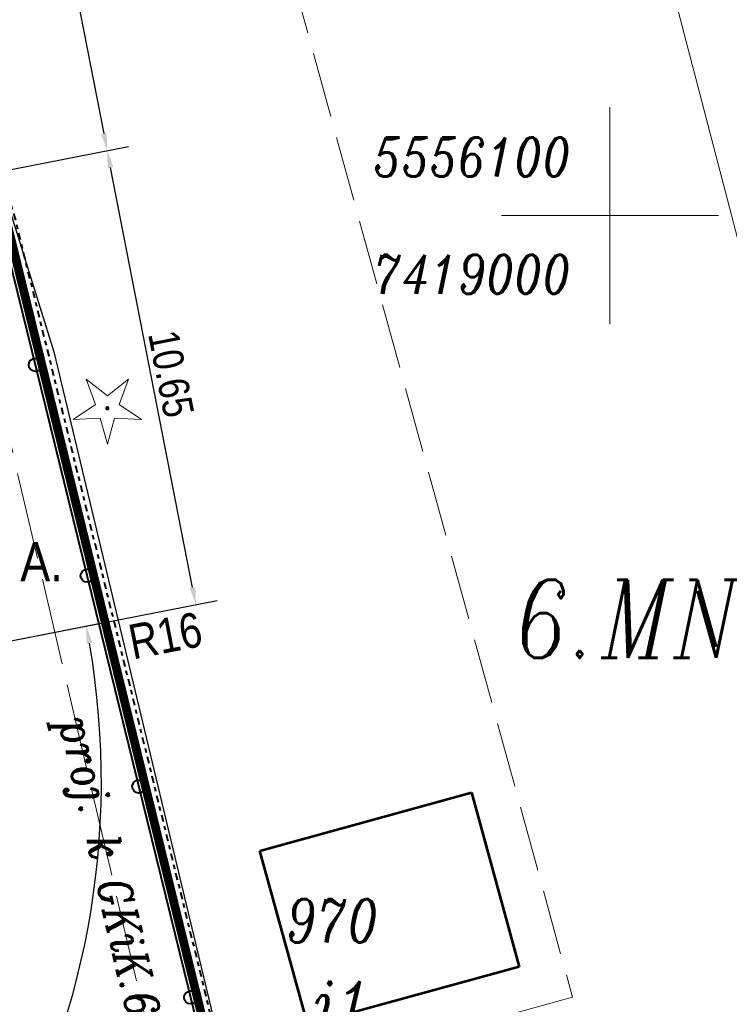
# Model space of a CAD drawing. Extents: x 779 to 3668, y -1329 to 9570.
# Tile 76 of 106: x 2229 to 2245, y -322 to -299. Entities that reach past the tile are written whole.
import ezdxf
from ezdxf.enums import TextEntityAlignment as Align

# ---------------------------------------------------------------- set-up
doc = ezdxf.new("R2010")
doc.units = 0
for name, pattern in [('1.5_0.5', [2, 1.5, -0.5]), ('CENTER2', [1.125, 0.75, -0.125, 0.125, -0.125]), ('CIĄGłA', [0]), ('DGN Style 4', [0.3202, 0.16, -0.08, 0.0002, -0.08]), ('mz2.0_0.5', [2.5, 2, -0.5])]:
    doc.linetypes.add(name, pattern=pattern)
for name, color, linetype, lineweight in [('217-kontur klasyfikacyjny', 7, 'Continuous', 0), ('219-działka ewidencyjna', 7, 'Continuous', 0), ('312-budynek ewidencyjny', 7, 'Continuous', 0), ('312-oznaczenie budynku ewidencyjnego', 7, 'Continuous', 0), ('312-oznaczenie budynku ewidencyjnego-Atr117', 7, 'Continuous', 0), ('AGP1_granica_opracow', 7, 'Continuous', 15), ('AGP1_OPISY', 7, 'Continuous', 13), ('kanał technologiczny (linia)', 7, 'Continuous', 0), ('Krzyże', 7, 'Continuous', 0), ('MPZP', 7, 'Continuous', 0), ('OBOP01_01', 7, 'Continuous', 0), ('ogrodzenie trwałe (linia)', 7, 'Continuous', 0), ('przewód kanalizacyjny - projektowany lub w budowie (linia)-SK - ob. projektowany', 7, 'Continuous', 0), ('przewód kanalizacyjny - projektowany lub w budowie (linia)-SK - ob. projektowany-Atr1', 7, 'Continuous', 0), ('Sekcje', 7, 'Continuous', 0), ('zz-legenda', 7, 'Continuous', 13)]:
    doc.layers.add(name, color=color, linetype=linetype, lineweight=lineweight)
doc.layers.add('_a_ekran', color=250, linetype='Continuous')
doc.styles.add('ARIAL', font='ARIALN.TTF')
doc.styles.get("Standard").update_dxf_attribs({"font": 'arial.ttf'})
doc.styles.add('Style-ITALIC_1250', font='ITALIC_1250.shx')
doc.linetypes.add('902-500', pattern='A,3.75,[24,dgnlstyle-geo-mz.shx,S=0.002786,R=0,X=0,Y=0],3.75', length=7.5)
doc.dimstyles.new('z1do1', dxfattribs={"dimtxt": 0.7, "dimasz": 0.4, "dimexe": 0.5, "dimexo": 0.5, "dimgap": 0.1, "dimtad": 1, "dimrnd": 0.05, "dimzin": 0, "dimdsep": 46, "dimtxsty": 'ARIAL', "dimcen": 0.09, "dimazin": 0, "dimtfac": 1, "dimtofl": 0, "dimtmove": 0, "dimatfit": 3, "dimfxl": 1, "dimtolj": 1, "dimtzin": 0, "dimarcsym": 0})

# ---------------------------------------------------------------- blocks, each defined once
blk = doc.blocks.new('PZT MDCP podkład')
at = {"layer": 'OBOP01_01', "linetype": 'Continuous', "lineweight": 13}
h = blk.add_hatch(color=8, dxfattribs=at)
edge = h.paths.add_edge_path()
edge.add_arc((2164.56, 60.838), 0.05, 0, 360)
at = {"layer": '217-kontur klasyfikacyjny', "color": 8, "linetype": '1.5_0.5', "lineweight": 13, "flags": 128}
for points in [[(2165.076, 84.436), (2175.276, 47.276)], [(2175.276, 47.276), (2167.176, 45.046)]]:
    blk.add_lwpolyline(points, dxfattribs=at)
at = {"layer": '219-działka ewidencyjna', "color": 8, "linetype": 'Continuous', "lineweight": 13, "flags": 128}
for points in [[(2181.856, 54.106), (2176.346, 75.236)], [(2167.646, 43.136), (2162.216, 65.246)]]:
    blk.add_lwpolyline(points, dxfattribs=at)
at = {"layer": '312-budynek ewidencyjny', "color": 8, "linetype": 'Continuous', "lineweight": 53, "flags": 128}
for points in [[(2168.076, 50.646), (2172.946, 51.986)], [(2172.946, 51.986), (2174.046, 47.976)], [(2169.176, 46.636), (2168.076, 50.646)], [(2174.046, 47.976), (2169.176, 46.636)]]:
    blk.add_lwpolyline(points, dxfattribs=at)
at = {"layer": 'MPZP', "color": 8, "linetype": 'DGN Style 4', "lineweight": 40, "flags": 128}
blk.add_lwpolyline([(2105.951, 127.031), (2135.306, 137.337), (2141.691, 122.493), (2145.682, 112.37), (2151.584, 97.397), (2156.726, 83.081), (2162.409, 65.301), (2167.841, 43.184), (2173.517, 19.532), (2179.635, 13.841), (2188.833, 4.752), (2192.016, 1.92)], dxfattribs=at)
at = {"layer": 'OBOP01_01', "color": 8, "linetype": 'Continuous', "lineweight": 13, "flags": 128}
blk.add_lwpolyline([(2164.56, 60.009), (2164.393, 60.608), (2163.772, 60.582), (2164.289, 60.926), (2164.073, 61.509), (2164.56, 61.123), (2165.048, 61.509), (2164.831, 60.926), (2165.349, 60.582), (2164.728, 60.608), (2164.56, 60.009)], close=True, dxfattribs=at)
at = {"layer": 'ogrodzenie trwałe (linia)', "color": 8, "linetype": '902-500', "lineweight": 30, "flags": 128}
blk.add_lwpolyline([(2201.026, 25.936), (2203.096, 26.226), (2196.526, 52.656), (2189.216, 78.326), (2185.026, 90.136), (2181.246, 100.996), (2180.716, 103.656), (2164.906, 146.866), (2145.896, 140.406), (2135.536, 136.576), (2142.946, 119.686), (2154.066, 91.526), (2156.856, 82.926), (2163.326, 62.136), (2173.076, 21.416), (2181.186, 20.276), (2186.806, 20.096), (2192.936, 20.706), (2195.036, 22.776), (2196.636, 25.266), (2198.206, 25.546)], dxfattribs=at)
at = {"layer": 'przewód kanalizacyjny - projektowany lub w budowie (linia)-SK - ob. projektowany', "color": 8, "linetype": 'mz2.0_0.5', "lineweight": 13, "flags": 128}
blk.add_lwpolyline([(2145.026, 111.386), (2145.776, 107.346), (2148.636, 100.426), (2154.506, 85.216), (2156.906, 77.966), (2160.896, 65.786), (2162.116, 60.946), (2165.286, 47.416), (2168.336, 34.676), (2158.396, 20.796), (2150.736, 14.086), (2148.566, 11.566), (2149.486, -4.974)], dxfattribs=at)
at = {"layer": 'Sekcje', "color": 8, "linetype": 'Continuous', "lineweight": 13}
for p, q in [((2176.136, 67.776), (2176.136, 62.776)), ((2173.636, 65.276), (2178.636, 65.276))]:
    blk.add_line(p, q, dxfattribs=at)
at = {"layer": '312-oznaczenie budynku ewidencyjnego', "color": 8, "linetype": 'Continuous', "lineweight": 13, "insert": (2168.676, 48.533), "char_height": 1, "attachment_point": 7, "line_spacing_factor": 0.6}
blk.add_mtext('\\FITALIC_1250;\\H1x;\\W0.79;970', dxfattribs=at)
at = {"layer": '312-oznaczenie budynku ewidencyjnego-Atr117', "color": 8, "lineweight": 13, "insert": (2169.336, 46.643), "char_height": 1, "attachment_point": 7, "line_spacing_factor": 0.6}
blk.add_mtext('\\FITALIC_1250;\\H1x;\\W0.9;i1', dxfattribs=at)
at = {"layer": 'Krzyże', "color": 8, "linetype": 'Continuous', "lineweight": 13, "style": 'Style-ITALIC_1250', "width": 0.8}
blk.add_text('5556100', height=0.9, dxfattribs=at).set_placement((2175.236, 66.176), align=Align.RIGHT)
blk.add_text('7419000', height=0.9, dxfattribs=at).set_placement((2175.236, 64.376), align=Align.TOP_RIGHT)
at = {"layer": 'MPZP', "color": 8, "linetype": 'Continuous', "lineweight": 13, "style": 'Style-ITALIC_1250', "width": 0.8}
blk.add_text('6.MNU', height=1.8, dxfattribs=at).set_placement((2173.959, 55.088))
at = {"layer": 'przewód kanalizacyjny - projektowany lub w budowie (linia)-SK - ob. projektowany-Atr1', "color": 8, "lineweight": 13, "insert": (2163.685, 53.688), "char_height": 0.75, "attachment_point": 4, "rotation": 283.186, "line_spacing_factor": 0.6}
blk.add_mtext('\\FITALIC_1250;\\H1x;\\W0.9;proj. k GKiK.6630.234.2016', dxfattribs=at)
blk = doc.blocks.new('ekran akustyczny')
at = {"layer": '_a_ekran', "color": 7, "lineweight": 40, "ltscale": 0.01}
blk.add_lwpolyline([(-3747.094, 2864.572), (-3745.082, 2885.182), (-3742.991, 2907.847), (-3742.554, 2926.49), (-3742.737, 2941.689), (-3743.422, 2957.763), (-3743.49, 2959.353), (-3743.703, 2964.352), (-3743.939, 2969.345), (-3745.039, 2984.304)], dxfattribs=at)
for centre in [(-3743.31, 2904.393), (-3743.769, 2899.414), (-3744.229, 2894.435), (-3744.688, 2889.456)]:
    blk.add_circle(centre, 0.15, dxfattribs=at)
blk = doc.blocks.new('*D1432')
at = {"layer": 'Defpoints', "color": 0, "transparency": 16777216}
for p in [(2230.516, -302.373), (2225.429, -303.367), (2227.473, -313.828)]:
    blk.add_point(p, dxfattribs=at)
at = {"layer": 'zz-legenda', "color": 0, "lineweight": -2, "transparency": 16777216}
for p, q in [((2225.92, -303.271), (2231.007, -302.277)), ((2232.483, -312.441), (2230.593, -302.766)), ((2227.964, -313.732), (2233.051, -312.738))]:
    blk.add_line(p, q, dxfattribs=at)
at = {"layer": 'zz-legenda', "color": 0, "transparency": 16777216}
for points in [[(2230.658, -302.753), (2230.527, -302.779), (2230.516, -302.373)], [(2232.549, -312.428), (2232.418, -312.454), (2232.56, -312.834)]]:
    blk.add_solid(points, dxfattribs=at)
at = {"layer": 'zz-legenda', "color": 0, "transparency": 16777216, "insert": (2231.987, -307.516), "char_height": 0.7, "attachment_point": 5, "rotation": 281.0567, "style": 'ARIAL'}
blk.add_mtext('\\A1;10.65', dxfattribs=at)
blk = doc.blocks.new('*D1433')
at = {"layer": 'Defpoints', "color": 0, "transparency": 16777216}
for p in [(2223.088, -291.385), (2230.516, -302.373), (2225.429, -303.367)]:
    blk.add_point(p, dxfattribs=at)
at = {"layer": 'zz-legenda', "color": 0, "lineweight": -2, "transparency": 16777216}
for p, q in [((2223.579, -291.289), (2228.665, -290.295)), ((2228.251, -290.784), (2230.439, -301.981)), ((2225.92, -303.271), (2231.007, -302.278))]:
    blk.add_line(p, q, dxfattribs=at)
at = {"layer": 'zz-legenda', "color": 0, "transparency": 16777216}
for points in [[(2228.317, -290.771), (2228.186, -290.796), (2228.175, -290.391)], [(2230.505, -301.968), (2230.374, -301.994), (2230.516, -302.373)]]:
    blk.add_solid(points, dxfattribs=at)
at = {"layer": 'zz-legenda', "color": 0, "transparency": 16777216, "insert": (2229.794, -296.294), "char_height": 0.7, "attachment_point": 5, "rotation": 281.056, "style": 'ARIAL'}
blk.add_mtext('\\A1;12.20', dxfattribs=at)
blk = doc.blocks.new('*D1435')
at = {"layer": 'Defpoints', "color": 0, "transparency": 16777216}
for p in [(2221.238, -285.323), (2220.428, -290.672), (2223.088, -291.385), (2223.088, -291.385), (2230.604, -329.848)]:
    blk.add_point(p, dxfattribs=at)
at = {"layer": 'zz-legenda', "color": 0, "lineweight": -2, "transparency": 16777216}
blk.add_arc((2223.088, -291.385), 2.754, 115.3019, 272.7268, dxfattribs=at)
at = {"layer": 'zz-legenda', "color": 0, "transparency": 16777216}
for points in [[(2221.887, -288.833), (2221.935, -288.957), (2222.284, -288.751)], [(2223.211, -294.069), (2223.227, -294.202), (2223.616, -294.088)]]:
    blk.add_solid(points, dxfattribs=at)
at = {"layer": 'zz-legenda', "color": 0, "transparency": 16777216, "insert": (2220.86, -291.941), "char_height": 0.7, "attachment_point": 5, "rotation": 284.0144, "style": 'ARIAL'}
blk.add_mtext('\\A1;174.08°', dxfattribs=at)
blk = doc.blocks.new('*D1502')
at = {"layer": 'Defpoints', "color": 0, "transparency": 16777216}
for p in [(2227.473, -313.828), (2211.77, -316.896), (2225.194, -329.786), (2216.904, -332.05)]:
    blk.add_point(p, dxfattribs=at)
at = {"layer": 'zz-legenda', "color": 0, "lineweight": -2, "transparency": 16777216}
for p, q in [((2227.964, -313.732), (2230.526, -313.231)), ((2217.064, -332.524), (2217.902, -334.996))]:
    blk.add_line(p, q, dxfattribs=at)
blk.add_arc((2211.77, -316.896), 18.61, 289.9462, 9.8249, dxfattribs=at)
at = {"layer": 'zz-legenda', "color": 0, "transparency": 16777216}
for points in [[(2230.042, -313.732), (2230.173, -313.708), (2230.035, -313.327)], [(2218.141, -334.452), (2218.097, -334.327), (2217.741, -334.522)]]:
    blk.add_solid(points, dxfattribs=at)
at = {"layer": 'zz-legenda', "color": 0, "transparency": 16777216, "insert": (2228.264, -326.463), "char_height": 0.7, "attachment_point": 5, "rotation": 239.8855, "style": 'ARIAL'}
blk.add_mtext('\\A1;82.34°', dxfattribs=at)

msp = doc.modelspace()

# ---------------------------------------------------------------- linework, layer by layer
at = {"layer": 'AGP1_granica_opracow', "color": 5, "linetype": 'CENTER2', "lineweight": 9, "ltscale": 5, "const_width": 0.2}
msp.add_lwpolyline([(2166.545, -265.88), (2169.935, -283.36), (2178.195, -325.93), (2182.565, -325.84), (2182.575, -329.03), (2179.045, -329.11), (2179.735, -331.25), (2185.555, -348.24), (2190.115, -350.95), (2195.595, -348.85), (2198.985, -347.49), (2219.145, -339.35), (2226.475, -343.43), (2239.295, -349.72), (2233.605, -326.01), (2228.175, -303.9), (2222.495, -286.13), (2217.355, -271.82)], dxfattribs=at)
at = {"layer": 'zz-legenda'}
msp.add_line((2230.385, -313.259), (2227.964, -313.732), dxfattribs=at)

# ---------------------------------------------------------------- block references
at = {"rotation": 19.06936651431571}
msp.add_blockref('ekran akustyczny', (6715.651, -1829.334), dxfattribs=at)
at = {"layer": 'kanał technologiczny (linia)', "color": 18, "linetype": 'CIĄGłA', "lineweight": 5, "true_color": 0x000000}
msp.add_blockref('PZT MDCP podkład', (65.959, -369.147), dxfattribs=at)

# ---------------------------------------------------------------- texts
at = {"layer": 'AGP1_OPISY', "linetype": 'Continuous', "lineweight": 30, "insert": (2228.515, -311.392), "char_height": 0.9, "width": 0.84164, "attachment_point": 1, "style": 'ARIAL'}
msp.add_mtext('A.', dxfattribs=at)
at = {"layer": 'zz-legenda', "insert": (2231.856, -313.549), "char_height": 0.8, "attachment_point": 5, "rotation": 11.0564, "style": 'ARIAL'}
msp.add_mtext('\\A1;R16', dxfattribs=at)

# ---------------------------------------------------------------- dimensions: what is measured, and where the dimension line sits
at = {"layer": 'zz-legenda'}
dim = msp.add_angular_dim_2l(base=(2220.428, -290.6722), line1=((2223.088, -291.3849), (2221.2379, -285.3231)), line2=((2230.6038, -329.8482), (2223.088, -291.3849)), dimstyle='z1do1', dxfattribs=at)
dim.commit()
dim.dimension.update_dxf_attribs({"geometry": '*D1435', "text_midpoint": (2220.8599, -291.941)})
for p1, distance, picture, middle in [((2223.088, -291.385), 5.183, '*D1433', (2229.794, -296.294)), ((2227.473, -313.828), -5.183, '*D1432', (2231.987, -307.516))]:
    dim = msp.add_aligned_dim(p1=p1, p2=(2225.429, -303.367), distance=distance, dimstyle='z1do1', dxfattribs=at)
    dim.commit()
    dim.dimension.update_dxf_attribs({"geometry": picture, "text_midpoint": middle})
dim = msp.add_angular_dim_3p(base=(2225.194, -329.786), center=(2211.77, -316.896), p1=(2216.904, -332.05), p2=(2227.473, -313.828), dimstyle='z1do1', dxfattribs=at)
dim.commit()
dim.dimension.update_dxf_attribs({"geometry": '*D1502', "text_midpoint": (2228.264, -326.463)})

doc.saveas('drawing.dxf')
